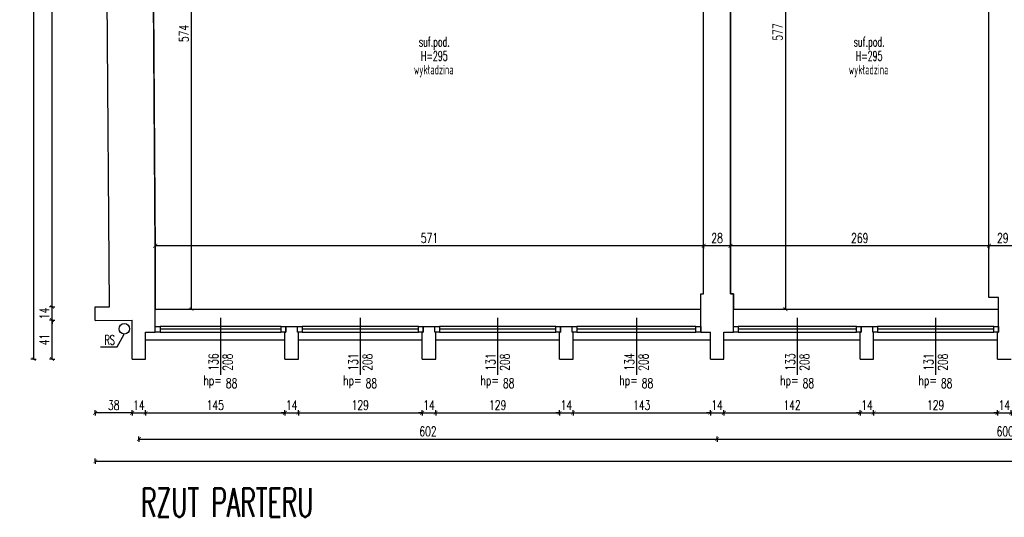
# Model space of a CAD drawing. Extents: x 36663 to 42423, y 7313 to 12123.
# Tile 1 of 54: x 36663 to 37688, y 7313 to 7831. Entities that reach past the tile are written whole.
import ezdxf
from ezdxf.enums import TextEntityAlignment as Align

# ---------------------------------------------------------------- set-up
doc = ezdxf.new("R2010")
doc.units = 0
doc.header["$MEASUREMENT"] = 0
doc.header["$PDMODE"] = 35
doc.header["$PDSIZE"] = 3
for name, color, linetype in [('W_area_1', 5, 'Continuous'), ('W_okna', 1, 'Continuous'), ('W_okna_txt', 1, 'Continuous'), ('W_opisy', 2, 'Continuous'), ('W_posadzka', 4, 'Continuous'), ('W_przekrojowa', 6, 'Continuous'), ('W_rama_okna', 2, 'Continuous'), ('W_rs', 144, 'Continuous'), ('W_szklo', 4, 'Continuous'), ('W_widok', 21, 'Continuous'), ('W_wymiary', 1, 'Continuous')]:
    doc.layers.add(name, color=color, linetype=linetype)
doc.styles.add('c20', font='simplex.shx', dxfattribs={"width": 0.7})
doc.dimstyles.new('c20_50', dxfattribs={"dimscale": 0.5, "dimtxt": 20, "dimasz": 8, "dimexe": 1.25, "dimexo": 0.625, "dimgap": 6, "dimtad": 1, "dimdec": 0, "dimrnd": 1, "dimtxsty": 'c20', "dimblk": 'ARCHTICK', "dimcen": 0, "dimse1": 1, "dimse2": 1, "dimclrd": 1, "dimclrt": 2, "dimadec": 0, "dimazin": 0, "dimtfac": 1, "dimtdec": 0, "dimtix": 1, "dimtmove": 1, "dimatfit": 3, "dimldrblk": 'ARCHTICK', "dimfxl": 1.25, "dimarcsym": 0})

# ---------------------------------------------------------------- blocks, each defined once
blk = doc.blocks.new('_ArchTick')
at = {"color": 2}
for q in [(0, 0.7), (0, -0.7)]:
    blk.add_line((0, 0), q, dxfattribs=at)
at = {"color": 0, "linetype": 'ByBlock', "const_width": 0.15}
blk.add_lwpolyline([(-0.5, -0.5), (0.5, 0.5)], dxfattribs=at)
blk = doc.blocks.new('*D57')
at = {"layer": 'Defpoints', "color": 0, "transparency": 16777216}
for p in [(36779.7, 7477.5), (36793.7, 7477.5), (36793.7, 7421.5)]:
    blk.add_point(p, dxfattribs=at)
at = {"layer": 'W_wymiary', "color": 1, "lineweight": -2, "transparency": 16777216}
for p, q in [((36779.7, 7421.5), (36775.7, 7421.5)), ((36779.7, 7421.5), (36793.7, 7421.5)), ((36793.7, 7421.5), (36797.7, 7421.5))]:
    blk.add_line(p, q, dxfattribs=at)
at = {"layer": 'W_wymiary', "color": 1, "lineweight": -2, "transparency": 16777216, "xscale": 4, "yscale": 4, "zscale": 4}
blk.add_blockref('_ArchTick', (36779.7, 7421.5), dxfattribs=at)
at = {"layer": 'W_wymiary', "color": 1, "lineweight": -2, "transparency": 16777216, "xscale": 4, "yscale": 4, "zscale": 4, "rotation": 180}
blk.add_blockref('_ArchTick', (36793.7, 7421.5), dxfattribs=at)
at = {"layer": 'W_wymiary', "color": 2, "transparency": 16777216, "insert": (36786.7, 7429.5), "char_height": 10, "attachment_point": 5, "style": 'c20'}
blk.add_mtext('14', dxfattribs=at)
blk = doc.blocks.new('*D58')
at = {"layer": 'Defpoints', "color": 0, "transparency": 16777216}
for p in [(36793.7, 7477.5), (36938.7, 7477.5), (36938.7, 7421.5)]:
    blk.add_point(p, dxfattribs=at)
at = {"layer": 'W_wymiary', "color": 1, "lineweight": -2, "transparency": 16777216}
blk.add_line((36793.7, 7421.5), (36938.7, 7421.5), dxfattribs=at)
at = {"layer": 'W_wymiary', "color": 1, "lineweight": -2, "transparency": 16777216, "xscale": 4, "yscale": 4, "zscale": 4, "rotation": 180}
blk.add_blockref('_ArchTick', (36793.7, 7421.5), dxfattribs=at)
at = {"layer": 'W_wymiary', "color": 1, "lineweight": -2, "transparency": 16777216, "xscale": 4, "yscale": 4, "zscale": 4}
blk.add_blockref('_ArchTick', (36938.7, 7421.5), dxfattribs=at)
at = {"layer": 'W_wymiary', "color": 2, "transparency": 16777216, "insert": (36866.2, 7429.5), "char_height": 10, "attachment_point": 5, "style": 'c20'}
blk.add_mtext('145', dxfattribs=at)
blk = doc.blocks.new('*D59')
at = {"layer": 'Defpoints', "color": 0, "transparency": 16777216}
for p in [(36938.7, 7477.5), (36952.7, 7477.5), (36952.7, 7421.5)]:
    blk.add_point(p, dxfattribs=at)
at = {"layer": 'W_wymiary', "color": 1, "lineweight": -2, "transparency": 16777216}
for p, q in [((36938.7, 7421.5), (36934.7, 7421.5)), ((36938.7, 7421.5), (36952.7, 7421.5)), ((36952.7, 7421.5), (36956.7, 7421.5))]:
    blk.add_line(p, q, dxfattribs=at)
at = {"layer": 'W_wymiary', "color": 1, "lineweight": -2, "transparency": 16777216, "xscale": 4, "yscale": 4, "zscale": 4}
blk.add_blockref('_ArchTick', (36938.7, 7421.5), dxfattribs=at)
at = {"layer": 'W_wymiary', "color": 1, "lineweight": -2, "transparency": 16777216, "xscale": 4, "yscale": 4, "zscale": 4, "rotation": 180}
blk.add_blockref('_ArchTick', (36952.7, 7421.5), dxfattribs=at)
at = {"layer": 'W_wymiary', "color": 2, "transparency": 16777216, "insert": (36945.7, 7429.5), "char_height": 10, "attachment_point": 5, "style": 'c20'}
blk.add_mtext('14', dxfattribs=at)
blk = doc.blocks.new('*D60')
at = {"layer": 'Defpoints', "color": 0, "transparency": 16777216}
for p in [(36952.7, 7477.5), (37081.7, 7477.5), (37081.7, 7421.5)]:
    blk.add_point(p, dxfattribs=at)
at = {"layer": 'W_wymiary', "color": 1, "lineweight": -2, "transparency": 16777216}
blk.add_line((36952.7, 7421.5), (37081.7, 7421.5), dxfattribs=at)
at = {"layer": 'W_wymiary', "color": 1, "lineweight": -2, "transparency": 16777216, "xscale": 4, "yscale": 4, "zscale": 4, "rotation": 180}
blk.add_blockref('_ArchTick', (36952.7, 7421.5), dxfattribs=at)
at = {"layer": 'W_wymiary', "color": 1, "lineweight": -2, "transparency": 16777216, "xscale": 4, "yscale": 4, "zscale": 4}
blk.add_blockref('_ArchTick', (37081.7, 7421.5), dxfattribs=at)
at = {"layer": 'W_wymiary', "color": 2, "transparency": 16777216, "insert": (37017.2, 7429.5), "char_height": 10, "attachment_point": 5, "style": 'c20'}
blk.add_mtext('129', dxfattribs=at)
blk = doc.blocks.new('*D61')
at = {"layer": 'Defpoints', "color": 0, "transparency": 16777216}
for p in [(37081.7, 7477.5), (37095.7, 7477.5), (37095.7, 7421.5)]:
    blk.add_point(p, dxfattribs=at)
at = {"layer": 'W_wymiary', "color": 1, "lineweight": -2, "transparency": 16777216}
for p, q in [((37081.7, 7421.5), (37077.7, 7421.5)), ((37081.7, 7421.5), (37095.7, 7421.5)), ((37095.7, 7421.5), (37099.7, 7421.5))]:
    blk.add_line(p, q, dxfattribs=at)
at = {"layer": 'W_wymiary', "color": 1, "lineweight": -2, "transparency": 16777216, "xscale": 4, "yscale": 4, "zscale": 4}
blk.add_blockref('_ArchTick', (37081.7, 7421.5), dxfattribs=at)
at = {"layer": 'W_wymiary', "color": 1, "lineweight": -2, "transparency": 16777216, "xscale": 4, "yscale": 4, "zscale": 4, "rotation": 180}
blk.add_blockref('_ArchTick', (37095.7, 7421.5), dxfattribs=at)
at = {"layer": 'W_wymiary', "color": 2, "transparency": 16777216, "insert": (37088.7, 7429.5), "char_height": 10, "attachment_point": 5, "style": 'c20'}
blk.add_mtext('14', dxfattribs=at)
blk = doc.blocks.new('*D62')
at = {"layer": 'Defpoints', "color": 0, "transparency": 16777216}
for p in [(37095.7, 7477.5), (37224.7, 7477.5), (37224.7, 7421.5)]:
    blk.add_point(p, dxfattribs=at)
at = {"layer": 'W_wymiary', "color": 1, "lineweight": -2, "transparency": 16777216}
blk.add_line((37095.7, 7421.5), (37224.7, 7421.5), dxfattribs=at)
at = {"layer": 'W_wymiary', "color": 1, "lineweight": -2, "transparency": 16777216, "xscale": 4, "yscale": 4, "zscale": 4, "rotation": 180}
blk.add_blockref('_ArchTick', (37095.7, 7421.5), dxfattribs=at)
at = {"layer": 'W_wymiary', "color": 1, "lineweight": -2, "transparency": 16777216, "xscale": 4, "yscale": 4, "zscale": 4}
blk.add_blockref('_ArchTick', (37224.7, 7421.5), dxfattribs=at)
at = {"layer": 'W_wymiary', "color": 2, "transparency": 16777216, "insert": (37160.2, 7429.5), "char_height": 10, "attachment_point": 5, "style": 'c20'}
blk.add_mtext('129', dxfattribs=at)
blk = doc.blocks.new('*D63')
at = {"layer": 'Defpoints', "color": 0, "transparency": 16777216}
for p in [(37224.7, 7477.5), (37238.7, 7477.5), (37238.7, 7421.5)]:
    blk.add_point(p, dxfattribs=at)
at = {"layer": 'W_wymiary', "color": 1, "lineweight": -2, "transparency": 16777216}
for p, q in [((37224.7, 7421.5), (37220.7, 7421.5)), ((37224.7, 7421.5), (37238.7, 7421.5)), ((37238.7, 7421.5), (37242.7, 7421.5))]:
    blk.add_line(p, q, dxfattribs=at)
at = {"layer": 'W_wymiary', "color": 1, "lineweight": -2, "transparency": 16777216, "xscale": 4, "yscale": 4, "zscale": 4}
blk.add_blockref('_ArchTick', (37224.7, 7421.5), dxfattribs=at)
at = {"layer": 'W_wymiary', "color": 1, "lineweight": -2, "transparency": 16777216, "xscale": 4, "yscale": 4, "zscale": 4, "rotation": 180}
blk.add_blockref('_ArchTick', (37238.7, 7421.5), dxfattribs=at)
at = {"layer": 'W_wymiary', "color": 2, "transparency": 16777216, "insert": (37231.7, 7429.5), "char_height": 10, "attachment_point": 5, "style": 'c20'}
blk.add_mtext('14', dxfattribs=at)
blk = doc.blocks.new('*D64')
at = {"layer": 'Defpoints', "color": 0, "transparency": 16777216}
for p in [(37238.7, 7477.5), (37381.7, 7477.5), (37381.7, 7421.5)]:
    blk.add_point(p, dxfattribs=at)
at = {"layer": 'W_wymiary', "color": 1, "lineweight": -2, "transparency": 16777216}
blk.add_line((37238.7, 7421.5), (37381.7, 7421.5), dxfattribs=at)
at = {"layer": 'W_wymiary', "color": 1, "lineweight": -2, "transparency": 16777216, "xscale": 4, "yscale": 4, "zscale": 4, "rotation": 180}
blk.add_blockref('_ArchTick', (37238.7, 7421.5), dxfattribs=at)
at = {"layer": 'W_wymiary', "color": 1, "lineweight": -2, "transparency": 16777216, "xscale": 4, "yscale": 4, "zscale": 4}
blk.add_blockref('_ArchTick', (37381.7, 7421.5), dxfattribs=at)
at = {"layer": 'W_wymiary', "color": 2, "transparency": 16777216, "insert": (37310.2, 7429.5), "char_height": 10, "attachment_point": 5, "style": 'c20'}
blk.add_mtext('143', dxfattribs=at)
blk = doc.blocks.new('*D65')
at = {"layer": 'Defpoints', "color": 0, "transparency": 16777216}
for p in [(37381.7, 7477.5), (37395.7, 7477.5), (37395.7, 7421.5)]:
    blk.add_point(p, dxfattribs=at)
at = {"layer": 'W_wymiary', "color": 1, "lineweight": -2, "transparency": 16777216}
for p, q in [((37381.7, 7421.5), (37377.7, 7421.5)), ((37381.7, 7421.5), (37395.7, 7421.5)), ((37395.7, 7421.5), (37399.7, 7421.5))]:
    blk.add_line(p, q, dxfattribs=at)
at = {"layer": 'W_wymiary', "color": 1, "lineweight": -2, "transparency": 16777216, "xscale": 4, "yscale": 4, "zscale": 4}
blk.add_blockref('_ArchTick', (37381.7, 7421.5), dxfattribs=at)
at = {"layer": 'W_wymiary', "color": 1, "lineweight": -2, "transparency": 16777216, "xscale": 4, "yscale": 4, "zscale": 4, "rotation": 180}
blk.add_blockref('_ArchTick', (37395.7, 7421.5), dxfattribs=at)
at = {"layer": 'W_wymiary', "color": 2, "transparency": 16777216, "insert": (37388.7, 7429.5), "char_height": 10, "attachment_point": 5, "style": 'c20'}
blk.add_mtext('14', dxfattribs=at)
blk = doc.blocks.new('*D66')
at = {"layer": 'Defpoints', "color": 0, "transparency": 16777216}
for p in [(37395.7, 7477.5), (37537.7, 7477.5), (37537.7, 7421.5)]:
    blk.add_point(p, dxfattribs=at)
at = {"layer": 'W_wymiary', "color": 1, "lineweight": -2, "transparency": 16777216}
blk.add_line((37395.7, 7421.5), (37537.7, 7421.5), dxfattribs=at)
at = {"layer": 'W_wymiary', "color": 1, "lineweight": -2, "transparency": 16777216, "xscale": 4, "yscale": 4, "zscale": 4, "rotation": 180}
blk.add_blockref('_ArchTick', (37395.7, 7421.5), dxfattribs=at)
at = {"layer": 'W_wymiary', "color": 1, "lineweight": -2, "transparency": 16777216, "xscale": 4, "yscale": 4, "zscale": 4}
blk.add_blockref('_ArchTick', (37537.7, 7421.5), dxfattribs=at)
at = {"layer": 'W_wymiary', "color": 2, "transparency": 16777216, "insert": (37466.7, 7429.5), "char_height": 10, "attachment_point": 5, "style": 'c20'}
blk.add_mtext('142', dxfattribs=at)
blk = doc.blocks.new('*D67')
at = {"layer": 'Defpoints', "color": 0, "transparency": 16777216}
for p in [(37537.7, 7477.5), (37551.7, 7477.5), (37551.7, 7421.5)]:
    blk.add_point(p, dxfattribs=at)
at = {"layer": 'W_wymiary', "color": 1, "lineweight": -2, "transparency": 16777216}
for p, q in [((37537.7, 7421.5), (37533.7, 7421.5)), ((37537.7, 7421.5), (37551.7, 7421.5)), ((37551.7, 7421.5), (37555.7, 7421.5))]:
    blk.add_line(p, q, dxfattribs=at)
at = {"layer": 'W_wymiary', "color": 1, "lineweight": -2, "transparency": 16777216, "xscale": 4, "yscale": 4, "zscale": 4}
blk.add_blockref('_ArchTick', (37537.7, 7421.5), dxfattribs=at)
at = {"layer": 'W_wymiary', "color": 1, "lineweight": -2, "transparency": 16777216, "xscale": 4, "yscale": 4, "zscale": 4, "rotation": 180}
blk.add_blockref('_ArchTick', (37551.7, 7421.5), dxfattribs=at)
at = {"layer": 'W_wymiary', "color": 2, "transparency": 16777216, "insert": (37544.7, 7429.5), "char_height": 10, "attachment_point": 5, "style": 'c20'}
blk.add_mtext('14', dxfattribs=at)
blk = doc.blocks.new('*D68')
at = {"layer": 'Defpoints', "color": 0, "transparency": 16777216}
for p in [(37551.7, 7477.5), (37680.7, 7477.5), (37680.7, 7421.5)]:
    blk.add_point(p, dxfattribs=at)
at = {"layer": 'W_wymiary', "color": 1, "lineweight": -2, "transparency": 16777216}
blk.add_line((37551.7, 7421.5), (37680.7, 7421.5), dxfattribs=at)
at = {"layer": 'W_wymiary', "color": 1, "lineweight": -2, "transparency": 16777216, "xscale": 4, "yscale": 4, "zscale": 4, "rotation": 180}
blk.add_blockref('_ArchTick', (37551.7, 7421.5), dxfattribs=at)
at = {"layer": 'W_wymiary', "color": 1, "lineweight": -2, "transparency": 16777216, "xscale": 4, "yscale": 4, "zscale": 4}
blk.add_blockref('_ArchTick', (37680.7, 7421.5), dxfattribs=at)
at = {"layer": 'W_wymiary', "color": 2, "transparency": 16777216, "insert": (37616.2, 7429.5), "char_height": 10, "attachment_point": 5, "style": 'c20'}
blk.add_mtext('129', dxfattribs=at)
blk = doc.blocks.new('*D69')
at = {"layer": 'Defpoints', "color": 0, "transparency": 16777216}
for p in [(37680.7, 7477.5), (37694.7, 7477.5), (37694.7, 7421.5)]:
    blk.add_point(p, dxfattribs=at)
at = {"layer": 'W_wymiary', "color": 1, "lineweight": -2, "transparency": 16777216}
for p, q in [((37680.7, 7421.5), (37676.7, 7421.5)), ((37680.7, 7421.5), (37694.7, 7421.5)), ((37694.7, 7421.5), (37698.7, 7421.5))]:
    blk.add_line(p, q, dxfattribs=at)
at = {"layer": 'W_wymiary', "color": 1, "lineweight": -2, "transparency": 16777216, "xscale": 4, "yscale": 4, "zscale": 4}
blk.add_blockref('_ArchTick', (37680.7, 7421.5), dxfattribs=at)
at = {"layer": 'W_wymiary', "color": 1, "lineweight": -2, "transparency": 16777216, "xscale": 4, "yscale": 4, "zscale": 4, "rotation": 180}
blk.add_blockref('_ArchTick', (37694.7, 7421.5), dxfattribs=at)
at = {"layer": 'W_wymiary', "color": 2, "transparency": 16777216, "insert": (37687.7, 7429.5), "char_height": 10, "attachment_point": 5, "style": 'c20'}
blk.add_mtext('14', dxfattribs=at)
blk = doc.blocks.new('*D84')
at = {"layer": 'Defpoints', "color": 0, "transparency": 16777216}
for p in [(36786.7, 7421.5), (37388.7, 7421.5), (37388.7, 7394.2)]:
    blk.add_point(p, dxfattribs=at)
at = {"layer": 'W_wymiary', "color": 1, "lineweight": -2, "transparency": 16777216}
blk.add_line((36786.7, 7394.2), (37388.7, 7394.2), dxfattribs=at)
at = {"layer": 'W_wymiary', "color": 1, "lineweight": -2, "transparency": 16777216, "xscale": 4, "yscale": 4, "zscale": 4, "rotation": 180}
blk.add_blockref('_ArchTick', (36786.7, 7394.2), dxfattribs=at)
at = {"layer": 'W_wymiary', "color": 1, "lineweight": -2, "transparency": 16777216, "xscale": 4, "yscale": 4, "zscale": 4}
blk.add_blockref('_ArchTick', (37388.7, 7394.2), dxfattribs=at)
at = {"layer": 'W_wymiary', "color": 2, "transparency": 16777216, "insert": (37087.7, 7402.2), "char_height": 10, "attachment_point": 5, "style": 'c20'}
blk.add_mtext('602', dxfattribs=at)
blk = doc.blocks.new('*D85')
at = {"layer": 'Defpoints', "color": 0, "transparency": 16777216}
for p in [(37388.7, 7421.5), (37988.7, 7421.5), (37988.7, 7394.2)]:
    blk.add_point(p, dxfattribs=at)
at = {"layer": 'W_wymiary', "color": 1, "lineweight": -2, "transparency": 16777216}
blk.add_line((37388.7, 7394.2), (37988.7, 7394.2), dxfattribs=at)
at = {"layer": 'W_wymiary', "color": 1, "lineweight": -2, "transparency": 16777216, "xscale": 4, "yscale": 4, "zscale": 4, "rotation": 180}
blk.add_blockref('_ArchTick', (37388.7, 7394.2), dxfattribs=at)
at = {"layer": 'W_wymiary', "color": 1, "lineweight": -2, "transparency": 16777216, "xscale": 4, "yscale": 4, "zscale": 4}
blk.add_blockref('_ArchTick', (37988.7, 7394.2), dxfattribs=at)
at = {"layer": 'W_wymiary', "color": 2, "transparency": 16777216, "insert": (37688.7, 7402.2), "char_height": 10, "attachment_point": 5, "style": 'c20'}
blk.add_mtext('600', dxfattribs=at)
blk = doc.blocks.new('*U128')
at = {"layer": 'W_okna'}
for p, q in [((131, 14), (5, 14)), ((5, 8), (131, 8))]:
    blk.add_line(p, q, dxfattribs=at)
at = {"layer": 'W_okna_txt', "color": 1}
blk.add_line((68, 22.8), (68, -36.6), dxfattribs=at)
at = {"layer": 'W_rama_okna'}
for points in [[(0, 8), (0, 14), (5, 14), (5, 8)], [(131, 8), (131, 14), (136, 14), (136, 8)]]:
    blk.add_lwpolyline(points, close=True, dxfattribs=at)
at = {"layer": 'W_szklo'}
blk.add_line((131, 11), (5, 11), dxfattribs=at)
at = {"color": 1, "style": 'c20', "width": 0.7}
blk.add_text('hp=', height=10, dxfattribs=at).set_placement((59.7, -42.1), align=Align.MIDDLE_CENTER)
blk.add_attdef('PARAPET', text='', height=10, dxfattribs=at).set_placement((36, 61.2), align=Align.MIDDLE_LEFT)
at = {"layer": 'W_okna_txt', "color": 1, "style": 'c20', "width": 0.7, "flags": 4}
for tag, p in [('SZER', (23.2, 39.2)), ('WYS', (38, 39.4))]:
    blk.add_attdef(tag, text='', height=10, rotation=90, dxfattribs=at).set_placement(p, align=Align.MIDDLE_CENTER)
blk = doc.blocks.new('*U129')
at = {"layer": 'W_okna'}
for p, q in [((126, 14), (5, 14)), ((5, 8), (126, 8))]:
    blk.add_line(p, q, dxfattribs=at)
at = {"layer": 'W_okna_txt', "color": 1}
blk.add_line((65.5, 22.8), (65.5, -36.6), dxfattribs=at)
at = {"layer": 'W_rama_okna'}
for points in [[(0, 8), (0, 14), (5, 14), (5, 8)], [(126, 8), (126, 14), (131, 14), (131, 8)]]:
    blk.add_lwpolyline(points, close=True, dxfattribs=at)
at = {"layer": 'W_szklo'}
blk.add_line((126, 11), (5, 11), dxfattribs=at)
at = {"color": 1, "style": 'c20', "width": 0.7}
blk.add_text('hp=', height=10, dxfattribs=at).set_placement((57.2, -42.1), align=Align.MIDDLE_CENTER)
blk.add_attdef('PARAPET', text='', height=10, dxfattribs=at).set_placement((36, 61.2), align=Align.MIDDLE_LEFT)
at = {"layer": 'W_okna_txt', "color": 1, "style": 'c20', "width": 0.7, "flags": 4}
for tag, p in [('SZER', (23.2, 39.2)), ('WYS', (38, 39.4))]:
    blk.add_attdef(tag, text='', height=10, rotation=90, dxfattribs=at).set_placement(p, align=Align.MIDDLE_CENTER)
blk = doc.blocks.new('*U130')
at = {"layer": 'W_okna'}
for p, q in [((126, 14), (5, 14)), ((5, 8), (126, 8))]:
    blk.add_line(p, q, dxfattribs=at)
at = {"layer": 'W_okna_txt', "color": 1}
blk.add_line((65.5, 22.8), (65.5, -36.6), dxfattribs=at)
at = {"layer": 'W_rama_okna'}
for points in [[(0, 8), (0, 14), (5, 14), (5, 8)], [(126, 8), (126, 14), (131, 14), (131, 8)]]:
    blk.add_lwpolyline(points, close=True, dxfattribs=at)
at = {"layer": 'W_szklo'}
blk.add_line((126, 11), (5, 11), dxfattribs=at)
at = {"color": 1, "style": 'c20', "width": 0.7}
blk.add_text('hp=', height=10, dxfattribs=at).set_placement((57.2, -42.1), align=Align.MIDDLE_CENTER)
blk.add_attdef('PARAPET', text='', height=10, dxfattribs=at).set_placement((36, 61.2), align=Align.MIDDLE_LEFT)
at = {"layer": 'W_okna_txt', "color": 1, "style": 'c20', "width": 0.7, "flags": 4}
for tag, p in [('SZER', (23.2, 39.2)), ('WYS', (38, 39.4))]:
    blk.add_attdef(tag, text='', height=10, rotation=90, dxfattribs=at).set_placement(p, align=Align.MIDDLE_CENTER)
blk = doc.blocks.new('*U131')
at = {"layer": 'W_okna'}
for p, q in [((129, 14), (5, 14)), ((5, 8), (129, 8))]:
    blk.add_line(p, q, dxfattribs=at)
at = {"layer": 'W_okna_txt', "color": 1}
blk.add_line((67, 22.8), (67, -36.6), dxfattribs=at)
at = {"layer": 'W_rama_okna'}
for points in [[(0, 8), (0, 14), (5, 14), (5, 8)], [(129, 8), (129, 14), (134, 14), (134, 8)]]:
    blk.add_lwpolyline(points, close=True, dxfattribs=at)
at = {"layer": 'W_szklo'}
blk.add_line((129, 11), (5, 11), dxfattribs=at)
at = {"color": 1, "style": 'c20', "width": 0.7}
blk.add_text('hp=', height=10, dxfattribs=at).set_placement((58.7, -42.1), align=Align.MIDDLE_CENTER)
blk.add_attdef('PARAPET', text='', height=10, dxfattribs=at).set_placement((36, 61.2), align=Align.MIDDLE_LEFT)
at = {"layer": 'W_okna_txt', "color": 1, "style": 'c20', "width": 0.7, "flags": 4}
for tag, p in [('SZER', (23.2, 39.2)), ('WYS', (38, 39.4))]:
    blk.add_attdef(tag, text='', height=10, rotation=90, dxfattribs=at).set_placement(p, align=Align.MIDDLE_CENTER)
blk = doc.blocks.new('*U140')
at = {"layer": 'W_okna'}
for p, q in [((128, 14), (5, 14)), ((5, 8), (128, 8))]:
    blk.add_line(p, q, dxfattribs=at)
at = {"layer": 'W_okna_txt', "color": 1}
blk.add_line((66.5, 22.8), (66.5, -36.6), dxfattribs=at)
at = {"layer": 'W_rama_okna'}
for points in [[(0, 8), (0, 14), (5, 14), (5, 8)], [(128, 8), (128, 14), (133, 14), (133, 8)]]:
    blk.add_lwpolyline(points, close=True, dxfattribs=at)
at = {"layer": 'W_szklo'}
blk.add_line((128, 11), (5, 11), dxfattribs=at)
at = {"color": 1, "style": 'c20', "width": 0.7}
blk.add_text('hp=', height=10, dxfattribs=at).set_placement((58.2, -42.1), align=Align.MIDDLE_CENTER)
blk.add_attdef('PARAPET', text='', height=10, dxfattribs=at).set_placement((36, 61.2), align=Align.MIDDLE_LEFT)
at = {"layer": 'W_okna_txt', "color": 1, "style": 'c20', "width": 0.7, "flags": 4}
for tag, p in [('SZER', (23.2, 39.2)), ('WYS', (38, 39.4))]:
    blk.add_attdef(tag, text='', height=10, rotation=90, dxfattribs=at).set_placement(p, align=Align.MIDDLE_CENTER)
blk = doc.blocks.new('*D220')
at = {"layer": 'Defpoints', "color": 0, "transparency": 16777216}
for p in [(36741.2, 7517.8), (36779.7, 7477.5), (36741.2, 7421.5)]:
    blk.add_point(p, dxfattribs=at)
at = {"layer": 'W_wymiary', "color": 1, "lineweight": -2, "transparency": 16777216}
blk.add_line((36779.7, 7421.5), (36741.2, 7421.5), dxfattribs=at)
at = {"layer": 'W_wymiary', "color": 1, "lineweight": -2, "transparency": 16777216, "xscale": 4, "yscale": 4, "zscale": 4, "rotation": 180}
blk.add_blockref('_ArchTick', (36741.2, 7421.5), dxfattribs=at)
at = {"layer": 'W_wymiary', "color": 1, "lineweight": -2, "transparency": 16777216, "xscale": 4, "yscale": 4, "zscale": 4}
blk.add_blockref('_ArchTick', (36779.7, 7421.5), dxfattribs=at)
at = {"layer": 'W_wymiary', "color": 2, "transparency": 16777216, "insert": (36760.5, 7429.5), "char_height": 10, "attachment_point": 5, "style": 'c20'}
blk.add_mtext('38', dxfattribs=at)
blk = doc.blocks.new('*D221')
at = {"layer": 'Defpoints', "color": 0, "transparency": 16777216}
for p in [(36696.3, 7518.1), (36779.7, 7518.1), (36779.7, 7477.5)]:
    blk.add_point(p, dxfattribs=at)
at = {"layer": 'W_wymiary', "color": 1, "lineweight": -2, "transparency": 16777216}
blk.add_line((36696.3, 7477.5), (36696.3, 7518.1), dxfattribs=at)
at = {"layer": 'W_wymiary', "color": 1, "lineweight": -2, "transparency": 16777216, "xscale": 4, "yscale": 4, "zscale": 4}
for p, rotation in [((36696.3, 7518.1), 90), ((36696.3, 7477.5), 270)]:
    blk.add_blockref('_ArchTick', p, dxfattribs=dict(at, rotation=rotation))
at = {"layer": 'W_wymiary', "color": 2, "transparency": 16777216, "insert": (36688.3, 7497.8), "char_height": 10, "attachment_point": 5, "rotation": 90, "style": 'c20'}
blk.add_mtext('41', dxfattribs=at)
blk = doc.blocks.new('*D222')
at = {"layer": 'Defpoints', "color": 0, "transparency": 16777216}
for p in [(36696.3, 7531.8), (36741.1, 7531.8), (36779.7, 7518.1)]:
    blk.add_point(p, dxfattribs=at)
at = {"layer": 'W_wymiary', "color": 1, "lineweight": -2, "transparency": 16777216}
for p, q in [((36696.3, 7531.8), (36696.3, 7535.8)), ((36696.3, 7518.1), (36696.3, 7531.8)), ((36696.3, 7518.1), (36696.3, 7514.1))]:
    blk.add_line(p, q, dxfattribs=at)
at = {"layer": 'W_wymiary', "color": 1, "lineweight": -2, "transparency": 16777216, "xscale": 4, "yscale": 4, "zscale": 4}
for p, rotation in [((36696.3, 7531.8), 270), ((36696.3, 7518.1), 90)]:
    blk.add_blockref('_ArchTick', p, dxfattribs=dict(at, rotation=rotation))
at = {"layer": 'W_wymiary', "color": 2, "transparency": 16777216, "insert": (36688.3, 7525), "char_height": 10, "attachment_point": 5, "rotation": 90, "style": 'c20'}
blk.add_mtext('14', dxfattribs=at)
blk = doc.blocks.new('*D223')
at = {"layer": 'Defpoints', "color": 0, "transparency": 16777216}
for p in [(36696.3, 8959.5), (36734.9, 8959.5), (36741.1, 7531.8)]:
    blk.add_point(p, dxfattribs=at)
at = {"layer": 'W_wymiary', "color": 1, "lineweight": -2, "transparency": 16777216}
blk.add_line((36696.3, 7531.8), (36696.3, 8959.5), dxfattribs=at)
at = {"layer": 'W_wymiary', "color": 1, "lineweight": -2, "transparency": 16777216, "xscale": 4, "yscale": 4, "zscale": 4}
for p, rotation in [((36696.3, 8959.5), 90), ((36696.3, 7531.8), 270)]:
    blk.add_blockref('_ArchTick', p, dxfattribs=dict(at, rotation=rotation))
at = {"layer": 'W_wymiary', "color": 2, "transparency": 16777216, "insert": (36688.3, 8245.7), "char_height": 10, "attachment_point": 5, "rotation": 90, "style": 'c20'}
blk.add_mtext('1428', dxfattribs=at)
blk = doc.blocks.new('*D226')
at = {"layer": 'Defpoints', "color": 0, "transparency": 16777216}
for p in [(36777.4, 9013.5), (36677.1, 7477.5), (36779.7, 7477.5)]:
    blk.add_point(p, dxfattribs=at)
at = {"layer": 'W_wymiary', "color": 1, "lineweight": -2, "transparency": 16777216}
blk.add_line((36677.1, 9013.5), (36677.1, 7477.5), dxfattribs=at)
at = {"layer": 'W_wymiary', "color": 1, "lineweight": -2, "transparency": 16777216, "xscale": 4, "yscale": 4, "zscale": 4}
for p, rotation in [((36677.1, 9013.5), 90), ((36677.1, 7477.5), 270)]:
    blk.add_blockref('_ArchTick', p, dxfattribs=dict(at, rotation=rotation))
at = {"layer": 'W_wymiary', "color": 2, "transparency": 16777216, "insert": (36669.1, 8245.5), "char_height": 10, "attachment_point": 5, "rotation": 90, "style": 'c20'}
blk.add_mtext('1536', dxfattribs=at)
blk = doc.blocks.new('*D237')
at = {"layer": 'Defpoints', "color": 0, "transparency": 16777216}
for p in [(37671.7, 7595.5), (37671.7, 7562.1), (37700.7, 7562.1)]:
    blk.add_point(p, dxfattribs=at)
at = {"layer": 'W_wymiary', "color": 1, "lineweight": -2, "transparency": 16777216}
blk.add_line((37700.7, 7595.5), (37671.7, 7595.5), dxfattribs=at)
at = {"layer": 'W_wymiary', "color": 1, "lineweight": -2, "transparency": 16777216, "xscale": 4, "yscale": 4, "zscale": 4, "rotation": 180}
blk.add_blockref('_ArchTick', (37671.7, 7595.5), dxfattribs=at)
at = {"layer": 'W_wymiary', "color": 1, "lineweight": -2, "transparency": 16777216, "xscale": 4, "yscale": 4, "zscale": 4}
blk.add_blockref('_ArchTick', (37700.7, 7595.5), dxfattribs=at)
at = {"layer": 'W_wymiary', "color": 2, "transparency": 16777216, "insert": (37686.2, 7603.5), "char_height": 10, "attachment_point": 5, "style": 'c20'}
blk.add_mtext('29', dxfattribs=at)
blk = doc.blocks.new('*D238')
at = {"layer": 'Defpoints', "color": 0, "transparency": 16777216}
for p in [(37402.7, 7595.5), (37402.7, 7565.9), (37671.7, 7562.1)]:
    blk.add_point(p, dxfattribs=at)
at = {"layer": 'W_wymiary', "color": 1, "lineweight": -2, "transparency": 16777216}
blk.add_line((37671.7, 7595.5), (37402.7, 7595.5), dxfattribs=at)
at = {"layer": 'W_wymiary', "color": 1, "lineweight": -2, "transparency": 16777216, "xscale": 4, "yscale": 4, "zscale": 4, "rotation": 180}
blk.add_blockref('_ArchTick', (37402.7, 7595.5), dxfattribs=at)
at = {"layer": 'W_wymiary', "color": 1, "lineweight": -2, "transparency": 16777216, "xscale": 4, "yscale": 4, "zscale": 4}
blk.add_blockref('_ArchTick', (37671.7, 7595.5), dxfattribs=at)
at = {"layer": 'W_wymiary', "color": 2, "transparency": 16777216, "insert": (37537.2, 7603.5), "char_height": 10, "attachment_point": 5, "style": 'c20'}
blk.add_mtext('269', dxfattribs=at)
blk = doc.blocks.new('*D239')
at = {"layer": 'Defpoints', "color": 0, "transparency": 16777216}
for p in [(37374.7, 7595.5), (37374.7, 7570.9), (37402.7, 7565.9)]:
    blk.add_point(p, dxfattribs=at)
at = {"layer": 'W_wymiary', "color": 1, "lineweight": -2, "transparency": 16777216}
blk.add_line((37402.7, 7595.5), (37374.7, 7595.5), dxfattribs=at)
at = {"layer": 'W_wymiary', "color": 1, "lineweight": -2, "transparency": 16777216, "xscale": 4, "yscale": 4, "zscale": 4, "rotation": 180}
blk.add_blockref('_ArchTick', (37374.7, 7595.5), dxfattribs=at)
at = {"layer": 'W_wymiary', "color": 1, "lineweight": -2, "transparency": 16777216, "xscale": 4, "yscale": 4, "zscale": 4}
blk.add_blockref('_ArchTick', (37402.7, 7595.5), dxfattribs=at)
at = {"layer": 'W_wymiary', "color": 2, "transparency": 16777216, "insert": (37388.7, 7603.5), "char_height": 10, "attachment_point": 5, "style": 'c20'}
blk.add_mtext('28', dxfattribs=at)
blk = doc.blocks.new('*D240')
at = {"layer": 'Defpoints', "color": 0, "transparency": 16777216}
for p in [(36803.7, 7595.5), (36803.7, 7570.9), (37374.7, 7570.9)]:
    blk.add_point(p, dxfattribs=at)
at = {"layer": 'W_wymiary', "color": 1, "lineweight": -2, "transparency": 16777216}
blk.add_line((37374.7, 7595.5), (36803.7, 7595.5), dxfattribs=at)
at = {"layer": 'W_wymiary', "color": 1, "lineweight": -2, "transparency": 16777216, "xscale": 4, "yscale": 4, "zscale": 4, "rotation": 180}
blk.add_blockref('_ArchTick', (36803.7, 7595.5), dxfattribs=at)
at = {"layer": 'W_wymiary', "color": 1, "lineweight": -2, "transparency": 16777216, "xscale": 4, "yscale": 4, "zscale": 4}
blk.add_blockref('_ArchTick', (37374.7, 7595.5), dxfattribs=at)
at = {"layer": 'W_wymiary', "color": 2, "transparency": 16777216, "insert": (37089.2, 7603.5), "char_height": 10, "attachment_point": 5, "style": 'c20'}
blk.add_mtext('571', dxfattribs=at)
blk = doc.blocks.new('*D248')
at = {"layer": 'Defpoints', "color": 0, "transparency": 16777216}
for p in [(36822.2, 8103.5), (36841.5, 8103.5), (36822.2, 7529.5)]:
    blk.add_point(p, dxfattribs=at)
at = {"layer": 'W_wymiary', "color": 1, "lineweight": -2, "transparency": 16777216}
blk.add_line((36841.5, 7529.5), (36841.5, 8103.5), dxfattribs=at)
at = {"layer": 'W_wymiary', "color": 1, "lineweight": -2, "transparency": 16777216, "xscale": 4, "yscale": 4, "zscale": 4}
for p, rotation in [((36841.5, 8103.5), 90), ((36841.5, 7529.5), 270)]:
    blk.add_blockref('_ArchTick', p, dxfattribs=dict(at, rotation=rotation))
at = {"layer": 'W_wymiary', "color": 2, "transparency": 16777216, "insert": (36833.5, 7816.5), "char_height": 10, "attachment_point": 5, "rotation": 90, "style": 'c20'}
blk.add_mtext('574', dxfattribs=at)
blk = doc.blocks.new('*D251')
at = {"layer": 'Defpoints', "color": 0, "transparency": 16777216}
for p in [(37470.6, 8106.5), (37459.8, 7529.5), (37470.6, 7529.5)]:
    blk.add_point(p, dxfattribs=at)
at = {"layer": 'W_wymiary', "color": 1, "lineweight": -2, "transparency": 16777216}
blk.add_line((37459.8, 8106.5), (37459.8, 7529.5), dxfattribs=at)
at = {"layer": 'W_wymiary', "color": 1, "lineweight": -2, "transparency": 16777216, "xscale": 4, "yscale": 4, "zscale": 4}
for p, rotation in [((37459.8, 8106.5), 90), ((37459.8, 7529.5), 270)]:
    blk.add_blockref('_ArchTick', p, dxfattribs=dict(at, rotation=rotation))
at = {"layer": 'W_wymiary', "color": 2, "transparency": 16777216, "insert": (37451.8, 7818), "char_height": 10, "attachment_point": 5, "rotation": 90, "style": 'c20'}
blk.add_mtext('577', dxfattribs=at)
blk = doc.blocks.new('*D306')
at = {"layer": 'Defpoints', "color": 0, "transparency": 16777216}
for p in [(36741.2, 7517.8), (40161.6, 7477.5), (40161.6, 7371.1)]:
    blk.add_point(p, dxfattribs=at)
at = {"layer": 'W_wymiary', "color": 1, "lineweight": -2, "transparency": 16777216}
blk.add_line((36741.2, 7371.1), (40161.6, 7371.1), dxfattribs=at)
at = {"layer": 'W_wymiary', "color": 1, "lineweight": -2, "transparency": 16777216, "xscale": 4, "yscale": 4, "zscale": 4, "rotation": 180}
blk.add_blockref('_ArchTick', (36741.2, 7371.1), dxfattribs=at)
at = {"layer": 'W_wymiary', "color": 1, "lineweight": -2, "transparency": 16777216, "xscale": 4, "yscale": 4, "zscale": 4}
blk.add_blockref('_ArchTick', (40161.6, 7371.1), dxfattribs=at)
at = {"layer": 'W_wymiary', "color": 2, "transparency": 16777216, "insert": (38451.4, 7379.1), "char_height": 10, "attachment_point": 5, "style": 'c20'}
blk.add_mtext('3420', dxfattribs=at)

msp = doc.modelspace()

# ---------------------------------------------------------------- linework, layer by layer
at = {"layer": 'W_area_1'}
for points in [[(37374.7, 8023.5), (37362.7, 8023.5), (37362.7, 8037.5), (37362.7, 8051.5), (37362.7, 8103.5), (37287.7, 8103.5), (37193.7, 8103.5), (36800, 8103.5), (36803.7, 7590), (36803.7, 7529.5), (37371.7, 7529.5), (37371.7, 7545.5), (37374.7, 7545.5)], [(37671.7, 8106.5), (37663.7, 8106.5), (37573.7, 8106.5), (37414.7, 8106.5), (37414.7, 8079.5), (37414.7, 8065.5), (37414.7, 8021.5), (37402.7, 8021.5), (37402.7, 7545.5), (37405.7, 7545.5), (37405.7, 7529.5), (37681.7, 7529.5), (37681.7, 7541.5), (37671.7, 7541.5)]]:
    msp.add_lwpolyline(points, close=True, dxfattribs=at)
at = {"layer": 'W_opisy'}
msp.add_lwpolyline([(36746.6, 7490.2), (36763.9, 7490.2), (36771.5, 7503.5)], dxfattribs=at)
at = {"layer": 'W_przekrojowa'}
for p, q in [((36756.1, 7532), (36745.9, 8959.5)), ((36803.7, 7590), (36800, 8103.5)), ((37671.7, 7541.5), (37671.7, 8106.5)), ((37374.7, 7545.5), (37374.7, 8023.5)), ((37402.7, 7545.5), (37402.7, 8021.5)), ((36803.7, 7529.5), (36803.7, 7590)), ((37371.7, 7511.5), (37371.7, 7545.5)), ((37371.7, 7545.5), (37374.7, 7545.5)), ((37405.7, 7545.5), (37402.7, 7545.5)), ((37405.7, 7511.5), (37405.7, 7545.5)), ((37681.7, 7541.5), (37671.7, 7541.5)), ((37681.7, 7511.5), (37681.7, 7541.5)), ((36741.1, 7531.8), (36756.1, 7532)), ((36741.2, 7517.8), (36741.1, 7531.8)), ((36803.7, 7505.5), (36803.7, 7529.5)), ((36741.2, 7517.8), (36779.7, 7518.1)), ((36779.7, 7477.5), (36779.7, 7518.1)), ((36793.7, 7477.5), (36793.7, 7505.5)), ((36793.7, 7505.5), (36803.7, 7505.5)), ((36938.7, 7477.5), (36938.7, 7505.5)), ((36938.7, 7505.5), (36939.7, 7505.5)), ((36939.7, 7511.5), (36951.7, 7511.5)), ((36939.7, 7505.5), (36939.7, 7511.5)), ((36951.7, 7505.5), (36951.7, 7511.5)), ((36952.7, 7505.5), (36951.7, 7505.5)), ((36952.7, 7477.5), (36952.7, 7505.5)), ((37081.7, 7477.5), (37081.7, 7505.5)), ((37081.7, 7505.5), (37082.7, 7505.5)), ((37082.7, 7511.5), (37094.7, 7511.5)), ((37082.7, 7505.5), (37082.7, 7511.5)), ((37094.7, 7505.5), (37094.7, 7511.5)), ((37095.7, 7505.5), (37094.7, 7505.5)), ((37095.7, 7477.5), (37095.7, 7505.5)), ((37224.7, 7477.5), (37224.7, 7505.5)), ((37224.7, 7505.5), (37225.7, 7505.5)), ((37225.7, 7511.5), (37237.7, 7511.5)), ((37225.7, 7505.5), (37225.7, 7511.5)), ((37237.7, 7505.5), (37237.7, 7511.5)), ((37238.7, 7505.5), (37237.7, 7505.5)), ((37238.7, 7477.5), (37238.7, 7505.5)), ((37371.7, 7505.5), (37371.7, 7511.5)), ((37371.7, 7505.5), (37381.7, 7505.5)), ((37381.7, 7477.5), (37381.7, 7505.5)), ((37395.7, 7477.5), (37395.7, 7505.5)), ((37395.7, 7505.5), (37405.7, 7505.5)), ((37405.7, 7505.5), (37405.7, 7511.5)), ((37537.7, 7477.5), (37537.7, 7505.5)), ((37537.7, 7505.5), (37538.7, 7505.5)), ((37538.7, 7511.5), (37550.7, 7511.5)), ((37538.7, 7505.5), (37538.7, 7511.5)), ((37550.7, 7505.5), (37550.7, 7511.5)), ((37551.7, 7505.5), (37550.7, 7505.5)), ((37551.7, 7477.5), (37551.7, 7505.5)), ((37680.7, 7477.5), (37680.7, 7505.5)), ((37680.7, 7505.5), (37681.7, 7505.5)), ((37681.7, 7505.5), (37681.7, 7511.5)), ((36779.7, 7477.5), (36793.7, 7477.5)), ((36938.7, 7477.5), (36952.7, 7477.5)), ((37081.7, 7477.5), (37095.7, 7477.5)), ((37224.7, 7477.5), (37238.7, 7477.5)), ((37381.7, 7477.5), (37395.7, 7477.5)), ((37537.7, 7477.5), (37551.7, 7477.5)), ((37680.7, 7477.5), (37694.7, 7477.5))]:
    msp.add_line(p, q, dxfattribs=at)
at = {"layer": 'W_rs'}
msp.add_circle((36771.5, 7509), 5.5, dxfattribs=at)
at = {"layer": 'W_widok'}
for p, q in [((36803.7, 7529.5), (37371.7, 7529.5)), ((37405.7, 7529.5), (37681.7, 7529.5)), ((36793.7, 7497.5), (36938.7, 7497.5)), ((36952.7, 7497.5), (37081.7, 7497.5)), ((37095.7, 7497.5), (37224.7, 7497.5)), ((37238.7, 7497.5), (37381.7, 7497.5)), ((37395.7, 7497.5), (37537.7, 7497.5)), ((37551.7, 7497.5), (37680.7, 7497.5))]:
    msp.add_line(p, q, dxfattribs=at)

# ---------------------------------------------------------------- block references
at = {"layer": 'W_okna'}
ref = msp.add_blockref('*U128', (36803.7, 7497.5), dxfattribs=at)
ref.add_attrib('SZER', '136', dxfattribs={"layer": 'W_okna_txt', "color": 1, "height": 10, "rotation": 90, "style": 'c20', "width": 0.7, "flags": 4}).set_placement((36864.4, 7474.4), align=Align.MIDDLE_CENTER)
ref.add_attrib('WYS', '208', dxfattribs={"layer": 'W_okna_txt', "color": 1, "height": 10, "rotation": 90, "style": 'c20', "width": 0.7, "flags": 4}).set_placement((36879.2, 7474.2), align=Align.MIDDLE_CENTER)
ref.add_attrib('PARAPET', '88', dxfattribs={"layer": '0', "color": 1, "height": 10, "style": 'c20', "width": 0.7}).set_placement((36877.2, 7452.3), align=Align.MIDDLE_LEFT)
ref = msp.add_blockref('*U129', (36951.7, 7497.5), dxfattribs=at)
ref.add_attrib('SZER', '131', dxfattribs={"layer": 'W_okna_txt', "color": 1, "height": 10, "rotation": 90, "style": 'c20', "width": 0.7, "flags": 4}).set_placement((37009.9, 7474.4), align=Align.MIDDLE_CENTER)
ref.add_attrib('WYS', '208', dxfattribs={"layer": 'W_okna_txt', "color": 1, "height": 10, "rotation": 90, "style": 'c20', "width": 0.7, "flags": 4}).set_placement((37024.7, 7474.2), align=Align.MIDDLE_CENTER)
ref.add_attrib('PARAPET', '88', dxfattribs={"layer": '0', "color": 1, "height": 10, "style": 'c20', "width": 0.7}).set_placement((37022.7, 7452.3), align=Align.MIDDLE_LEFT)
ref = msp.add_blockref('*U130', (37094.7, 7497.5), dxfattribs=at)
ref.add_attrib('SZER', '131', dxfattribs={"layer": 'W_okna_txt', "color": 1, "height": 10, "rotation": 90, "style": 'c20', "width": 0.7, "flags": 4}).set_placement((37152.9, 7474.4), align=Align.MIDDLE_CENTER)
ref.add_attrib('WYS', '208', dxfattribs={"layer": 'W_okna_txt', "color": 1, "height": 10, "rotation": 90, "style": 'c20', "width": 0.7, "flags": 4}).set_placement((37167.7, 7474.2), align=Align.MIDDLE_CENTER)
ref.add_attrib('PARAPET', '88', dxfattribs={"layer": '0', "color": 1, "height": 10, "style": 'c20', "width": 0.7}).set_placement((37165.7, 7452.3), align=Align.MIDDLE_LEFT)
ref = msp.add_blockref('*U131', (37237.7, 7497.5), dxfattribs=at)
ref.add_attrib('SZER', '134', dxfattribs={"layer": 'W_okna_txt', "color": 1, "height": 10, "rotation": 90, "style": 'c20', "width": 0.7, "flags": 4}).set_placement((37297.4, 7474.4), align=Align.MIDDLE_CENTER)
ref.add_attrib('WYS', '208', dxfattribs={"layer": 'W_okna_txt', "color": 1, "height": 10, "rotation": 90, "style": 'c20', "width": 0.7, "flags": 4}).set_placement((37312.2, 7474.2), align=Align.MIDDLE_CENTER)
ref.add_attrib('PARAPET', '88', dxfattribs={"layer": '0', "color": 1, "height": 10, "style": 'c20', "width": 0.7}).set_placement((37310.2, 7452.3), align=Align.MIDDLE_LEFT)
ref = msp.add_blockref('*U140', (37405.7, 7497.5), dxfattribs=at)
ref.add_attrib('SZER', '133', dxfattribs={"layer": 'W_okna_txt', "color": 1, "height": 10, "rotation": 90, "style": 'c20', "width": 0.7, "flags": 4}).set_placement((37464.9, 7474.4), align=Align.MIDDLE_CENTER)
ref.add_attrib('WYS', '208', dxfattribs={"layer": 'W_okna_txt', "color": 1, "height": 10, "rotation": 90, "style": 'c20', "width": 0.7, "flags": 4}).set_placement((37479.7, 7474.2), align=Align.MIDDLE_CENTER)
ref.add_attrib('PARAPET', '88', dxfattribs={"layer": '0', "color": 1, "height": 10, "style": 'c20', "width": 0.7}).set_placement((37477.7, 7452.3), align=Align.MIDDLE_LEFT)
ref = msp.add_blockref('*U130', (37550.7, 7497.5), dxfattribs=at)
ref.add_attrib('SZER', '131', dxfattribs={"layer": 'W_okna_txt', "color": 1, "height": 10, "rotation": 90, "style": 'c20', "width": 0.7, "flags": 4}).set_placement((37608.9, 7474.4), align=Align.MIDDLE_CENTER)
ref.add_attrib('WYS', '208', dxfattribs={"layer": 'W_okna_txt', "color": 1, "height": 10, "rotation": 90, "style": 'c20', "width": 0.7, "flags": 4}).set_placement((37623.7, 7474.2), align=Align.MIDDLE_CENTER)
ref.add_attrib('PARAPET', '88', dxfattribs={"layer": '0', "color": 1, "height": 10, "style": 'c20', "width": 0.7}).set_placement((37621.7, 7452.3), align=Align.MIDDLE_LEFT)

# ---------------------------------------------------------------- texts
at = {"layer": 'W_opisy', "style": 'c20', "width": 0.6}
for s, height, p in [('suf.pod.', 10, (37094.3, 7807.9)), ('suf.pod.', 10, (37547, 7807.9)), ('H=295', 10, (37094.3, 7793.1)), ('H=295', 10, (37547, 7793.1)), ('RS', 10, (36756.3, 7497.4)), ('RZUT PARTERU', 30, (36878.5, 7328.2))]:
    msp.add_text(s, height=height, dxfattribs=at).set_placement(p, align=Align.MIDDLE_CENTER)
at = {"layer": 'W_posadzka', "style": 'c20', "width": 0.6}
for p in [(37093.7, 7778.9), (37546.4, 7778.9)]:
    msp.add_text('wykładzina', height=10, dxfattribs=at).set_placement(p, align=Align.MIDDLE_CENTER)

# ---------------------------------------------------------------- dimensions: what is measured, and where the dimension line sits
at = {"layer": 'W_wymiary'}
for base, p1, p2, picture, middle in [((36677.1, 7477.5), (36777.4, 9013.5), (36779.7, 7477.5), '*D226', (36669.1, 8245.5)), ((36696.3, 8959.5), (36741.1, 7531.8), (36734.9, 8959.5), '*D223', (36688.3, 8245.7)), ((36841.5, 8103.5), (36822.2, 7529.5), (36822.2, 8103.5), '*D248', (36833.5, 7816.5)), ((37459.8, 7529.5), (37470.6, 8106.5), (37470.6, 7529.5), '*D251', (37451.8, 7818)), ((36696.3, 7531.8), (36779.7, 7518.1), (36741.1, 7531.8), '*D222', (36688.3, 7525)), ((36696.3, 7518.1), (36779.7, 7477.5), (36779.7, 7518.1), '*D221', (36688.3, 7497.8))]:
    dim = msp.add_linear_dim(base=base, p1=p1, p2=p2, angle=90, dimstyle='c20_50', dxfattribs=at)
    dim.commit()
    dim.dimension.update_dxf_attribs({"geometry": picture, "text_midpoint": middle})
for base, p1, p2, picture, middle in [((36803.7, 7595.5), (37374.7, 7570.9), (36803.7, 7570.9), '*D240', (37089.2, 7603.5)), ((37374.7, 7595.5), (37402.7, 7565.9), (37374.7, 7570.9), '*D239', (37388.7, 7603.5)), ((37402.7, 7595.5), (37671.7, 7562.1), (37402.7, 7565.9), '*D238', (37537.2, 7603.5)), ((37671.7, 7595.5), (37700.7, 7562.1), (37671.7, 7562.1), '*D237', (37686.2, 7603.5)), ((36741.239, 7421.509), (36779.7221, 7477.5315), (36741.239, 7517.848), '*D220', (36760.4806, 7429.509)), ((40161.6, 7371.1), (36741.2, 7517.8), (40161.6, 7477.5), '*D306', (38451.4, 7379.1)), ((36793.7, 7421.5), (36779.7, 7477.5), (36793.7, 7477.5), '*D57', (36786.7, 7429.5)), ((36938.7, 7421.5), (36793.7, 7477.5), (36938.7, 7477.5), '*D58', (36866.2, 7429.5)), ((36952.7, 7421.5), (36938.7, 7477.5), (36952.7, 7477.5), '*D59', (36945.7, 7429.5)), ((37081.7, 7421.5), (36952.7, 7477.5), (37081.7, 7477.5), '*D60', (37017.2, 7429.5)), ((37095.7, 7421.5), (37081.7, 7477.5), (37095.7, 7477.5), '*D61', (37088.7, 7429.5)), ((37224.7, 7421.5), (37095.7, 7477.5), (37224.7, 7477.5), '*D62', (37160.2, 7429.5)), ((37238.7, 7421.5), (37224.7, 7477.5), (37238.7, 7477.5), '*D63', (37231.7, 7429.5)), ((37381.7, 7421.5), (37238.7, 7477.5), (37381.7, 7477.5), '*D64', (37310.2, 7429.5)), ((37395.7, 7421.5), (37381.7, 7477.5), (37395.7, 7477.5), '*D65', (37388.7, 7429.5)), ((37537.7, 7421.5), (37395.7, 7477.5), (37537.7, 7477.5), '*D66', (37466.7, 7429.5)), ((37551.7, 7421.5), (37537.7, 7477.5), (37551.7, 7477.5), '*D67', (37544.7, 7429.5)), ((37680.7, 7421.5), (37551.7, 7477.5), (37680.7, 7477.5), '*D68', (37616.2, 7429.5)), ((37694.7, 7421.5), (37680.7, 7477.5), (37694.7, 7477.5), '*D69', (37687.7, 7429.5)), ((37388.7, 7394.2), (36786.7, 7421.5), (37388.7, 7421.5), '*D84', (37087.7, 7402.2)), ((37988.7, 7394.2), (37388.7, 7421.5), (37988.7, 7421.5), '*D85', (37688.7, 7402.2))]:
    dim = msp.add_linear_dim(base=base, p1=p1, p2=p2, dimstyle='c20_50', dxfattribs=at)
    dim.commit()
    dim.dimension.update_dxf_attribs({"geometry": picture, "text_midpoint": middle})

doc.saveas('drawing.dxf')
